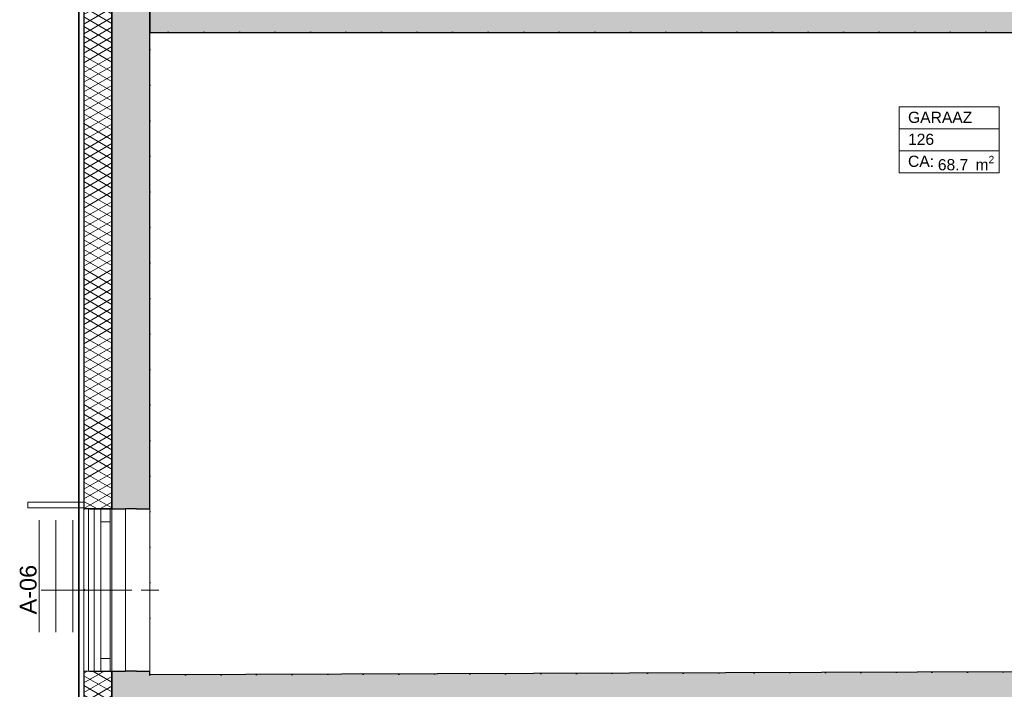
# Model space of a CAD drawing. Header units: millimetres. Extents: x -63554 to 200, y -19084 to 40052.
# Tile 94 of 120: x -63554 to -54757, y 17968 to 23953. Entities that reach past the tile are written whole.
import ezdxf
from ezdxf.enums import TextEntityAlignment as Align

# ---------------------------------------------------------------- set-up
doc = ezdxf.new("R2010")
doc.units = ezdxf.units.MM
doc.header["$MEASUREMENT"] = 0
doc.set_wipeout_variables(frame=1)
for name, pattern in [('Dot & Dashed', [335.138881, 158.75, -88.194444, 0, -88.194437]), ('Dotted', [317.499995, 0, -317.499995]), ('v1', [2800, 1000, -400, 0, -400, 1000, 0]), ('Wipeout_Contour', [1000, 0, -1000])]:
    doc.linetypes.add(name, pattern=pattern)
for name, color, linetype in [('1232_Kandvad vaheseinad', 7, 'Continuous'), ('1241_Välisseinad', 7, 'Continuous'), ('Archicad Windows', 7, 'Continuous'), ('New_014_Ruumi netopind', 7, 'Continuous'), ('New_1241_Välisseinad', 7, 'Continuous'), ('New_1244_Fassaadi varustus', 7, 'Continuous'), ('New_1321_Põranda kattetarindid', 7, 'Continuous'), ('New_Archicad Window Markers', 7, 'Continuous'), ('New_Archicad Windows', 7, 'Continuous')]:
    doc.layers.add(name, color=color, linetype=linetype)
for name, color, linetype, lineweight in [('1232_Kandvad vaheseinad_Pen_No__101', 252, 'Continuous', 13), ('1232_Kandvad vaheseinad_Pen_No__41', 7, 'Continuous', 25), ('1241_Välisseinad_Pen_No__1', 7, 'Continuous', 13), ('1241_Välisseinad_Pen_No__101', 252, 'Continuous', 13), ('1241_Välisseinad_Pen_No__41', 7, 'Continuous', 25), ('Archicad Windows_Pen_No__101', 252, 'Continuous', 13), ('New_1241_Välisseinad_Pen_No__1', 7, 'Continuous', 13), ('New_1241_Välisseinad_Pen_No__101', 252, 'Continuous', 13), ('New_1241_Välisseinad_Pen_No__41', 7, 'Continuous', 25), ('New_1244_Fassaadi varustus_Pen_No__101', 252, 'Continuous', 13), ('New_1321_Põranda kattetarindid_Pen_No__41', 7, 'Continuous', 25), ('New_Archicad Window Markers_Pen_No__1', 7, 'Continuous', 13), ('New_Archicad Window Markers_Pen_No__7', 7, 'Continuous', 35), ('New_Archicad Windows_Pen_No__101', 252, 'Continuous', 13), ('New_Archicad Zone Stamps_Pen_No__1', 7, 'Continuous', 13), ('New_Archicad Zone Stamps_Pen_No__7', 7, 'Continuous', 35)]:
    doc.layers.add(name, color=color, linetype=linetype, lineweight=lineweight)
doc.styles.add('GENERATED_STYLE_1', font='arial.ttf')
doc.styles.add('GENERATED_STYLE_2', font='arial.ttf')
pattern_1 = [(150, (0, 0), (37.5, 64.951905), []), (210, (0, 0), (-37.5, 64.951905), [])]

# ---------------------------------------------------------------- blocks, each defined once
blk = doc.blocks.new('GARAAZ_126_8_1', base_point=(-55248.9, 20972.9))
at = {"layer": 'New_Archicad Zone Stamps_Pen_No__1', "color": 7, "linetype": 'Continuous', "lineweight": 13}
for p, q in [((-54802.2, 23174), (-55695.6, 23174)), ((-55695.6, 23174), (-55695.6, 22584.8)), ((-55695.6, 23174), (-54802.2, 23174)), ((-55695.6, 22977.6), (-55695.6, 23174)), ((-54802.2, 22584.8), (-54802.2, 23174)), ((-54802.2, 23174), (-54802.2, 22977.6)), ((-54802.2, 22977.6), (-55695.6, 22977.6)), ((-55695.6, 22977.6), (-54802.2, 22977.6)), ((-55695.6, 22781.2), (-55695.6, 22977.6)), ((-54802.2, 22977.6), (-54802.2, 22781.2)), ((-54802.2, 22781.2), (-55695.6, 22781.2)), ((-55695.6, 22781.2), (-54802.2, 22781.2)), ((-55695.6, 22584.8), (-55695.6, 22781.2)), ((-54802.2, 22781.2), (-54802.2, 22584.8)), ((-55695.6, 22584.8), (-54802.2, 22584.8)), ((-54802.2, 22584.8), (-55695.6, 22584.8))]:
    blk.add_line(p, q, dxfattribs=at)
at = {"layer": 'New_Archicad Zone Stamps_Pen_No__7', "color": 7, "lineweight": 35, "insert": (-55350.4, 22736), "char_height": 100, "attachment_point": 1, "style": 'GENERATED_STYLE_2'}
blk.add_mtext('\\A1;{\\pql;\\pt0,350;\\fArial|b0|i0|c0|p0;\\W1.000000;68.7\\fArial|b0|i0|c0|p0;\\W1.000000;\\A1{\\H.66x;\\S^  ;}\\fArial|b0|i0|c0|p0;\\W1.000000; m\\fArial|b0|i0|c0|p0;\\W1.000000;\\A1{\\H.66x;\\S2^  ;}}', dxfattribs=at)
at = {"layer": 'New_Archicad Zone Stamps_Pen_No__7', "color": 7, "lineweight": 35, "style": 'GENERATED_STYLE_2'}
for tag, p in [('DUMMY_861', (-54880.8, 23154.4)), ('ROOM_NAME', (-55617.1, 23130.2)), ('ROOM_NUMBER', (-55617.1, 22933.8)), ('DUMMY_862', (-54880.8, 22958)), ('ceilingCode', (-55617.1, 22737.4))]:
    blk.add_attdef(tag, text='', height=100, dxfattribs=at).set_placement(p, align=Align.TOP_LEFT)
blk = doc.blocks.new('Slab_161_1', base_point=(-62390, 18096.4))
at = {"layer": 'New_1321_Põranda kattetarindid_Pen_No__41', "color": 7, "linetype": 'Dotted', "lineweight": 25, "flags": 128}
blk.add_lwpolyline([(-62390, 18096.4), (-50390, 18139.8), (-50390, 23839.8), (-62390, 23839.8)], close=True, dxfattribs=at)
blk = doc.blocks.new('Opening_15_1')
at = {"color": 254, "linetype": 'Wipeout_Contour', "lineweight": 0, "ltscale": 263158.169863}
blk.add_wipeout([(-63030, 18129.8), (-63022, 18129.8), (-63022, 19579.8), (-63030, 19579.8)], dxfattribs=at).dxf.layer = 'New_1241_Välisseinad'
at = {"layer": 'New_1241_Välisseinad_Pen_No__1', "color": 7, "linetype": 'Continuous', "lineweight": 13, "flags": 128}
blk.add_lwpolyline([(-63030, 19579.8), (-63030, 18129.8)], dxfattribs=at)
at = {"color": 254, "linetype": 'Wipeout_Contour', "lineweight": 0, "ltscale": 262503.008763}
blk.add_wipeout([(-62730, 19579.8), (-62980, 19579.8), (-62980, 18129.8), (-62730, 18129.8)], dxfattribs=at).dxf.layer = 'New_1241_Välisseinad'
at = {"layer": 'New_1241_Välisseinad_Pen_No__1', "color": 7, "linetype": 'Dot & Dashed', "lineweight": 13}
blk.add_line((-62650, 18854.8), (-63110, 18854.8), dxfattribs=at)
at = {"layer": 'New_1241_Välisseinad_Pen_No__1', "color": 7, "linetype": 'Continuous', "lineweight": 13, "flags": 128}
for points in [[(-63022, 18129.8), (-63022, 19579.8)], [(-62980, 19579.8), (-62980, 18129.8)], [(-62730, 18129.8), (-62730, 19579.8)], [(-63030, 18129.8), (-63022, 18129.8)], [(-62980, 18129.8), (-62730, 18129.8)]]:
    blk.add_lwpolyline(points, dxfattribs=at)
at = {"layer": 'New_1241_Välisseinad_Pen_No__41', "color": 7, "linetype": 'Continuous', "lineweight": 25, "flags": 128}
for points in [[(-63022, 19579.8), (-63030, 19579.8)], [(-62730, 19579.8), (-62980, 19579.8)]]:
    blk.add_lwpolyline(points, dxfattribs=at)
blk = doc.blocks.new('Opening_27_1')
at = {"color": 254, "linetype": 'Wipeout_Contour', "lineweight": 0, "ltscale": 261373.072338}
blk.add_wipeout([(-62390, 19579.8), (-62730, 19579.8), (-62730, 18129.8), (-62390, 18129.8)], dxfattribs=at).dxf.layer = '1241_Välisseinad'
at = {"layer": '1241_Välisseinad_Pen_No__1', "color": 7, "linetype": 'Dot & Dashed', "lineweight": 13}
blk.add_line((-62310, 18854.8), (-62810, 18854.8), dxfattribs=at)
at = {"layer": '1241_Välisseinad_Pen_No__1', "color": 7, "linetype": 'Continuous', "lineweight": 13, "flags": 128}
for points in [[(-62730, 19579.8), (-62730, 18129.8)], [(-62390, 19579.8), (-62730, 19579.8)], [(-62390, 18129.8), (-62390, 19579.8)], [(-62730, 18129.8), (-62390, 18129.8)]]:
    blk.add_lwpolyline(points, dxfattribs=at)
blk = doc.blocks.new('Wall_10_1', base_point=(-62390, 24239.3))
at = {"layer": '1232_Kandvad vaheseinad_Pen_No__101', "linetype": 'Continuous', "lineweight": 0, "true_color": 0x4c4c4c}
blk.add_hatch(color=251, dxfattribs=at).paths.add_polyline_path([(-62390, 23839.3), (-53790, 23839.3), (-53790, 24239.3), (-62390, 24239.3)])
at = {"layer": '1232_Kandvad vaheseinad_Pen_No__41', "color": 7, "linetype": 'Continuous', "lineweight": 25, "flags": 128}
for points in [[(-53790, 24239.3), (-62390, 24239.3)], [(-62390, 24239.3), (-62390, 23839.3)], [(-53790, 23839.3), (-53790, 24239.3)], [(-62390, 23839.3), (-53790, 23839.3)]]:
    blk.add_lwpolyline(points, dxfattribs=at)
blk = doc.blocks.new('Wall Niche Rectangular 26[11]_1')
at = {"layer": 'New_Archicad Windows_Pen_No__101', "color": 252, "linetype": 'Continuous', "lineweight": 13}
blk.add_line((-63030, 14650.8), (-63030, 14658.8), dxfattribs=at)
at = {"layer": 'New_Archicad Windows_Pen_No__101', "color": 252, "linetype": 'Continuous', "lineweight": 13, "flags": 128}
blk.add_lwpolyline([(-63030, 14650.8), (-63022, 14650.8), (-63022, 14658.8), (-63030, 14658.8)], close=True, dxfattribs=at)
blk = doc.blocks.new('Wall Niche Rectangular 26[12]_1')
at = {"layer": 'New_Archicad Windows_Pen_No__101', "color": 252, "linetype": 'Continuous', "lineweight": 13}
blk.add_line((-63030, 15850.8), (-63030, 15858.8), dxfattribs=at)
at = {"layer": 'New_Archicad Windows_Pen_No__101', "color": 252, "linetype": 'Continuous', "lineweight": 13, "flags": 128}
blk.add_lwpolyline([(-63030, 15850.8), (-63022, 15850.8), (-63022, 15858.8), (-63030, 15858.8)], close=True, dxfattribs=at)
blk = doc.blocks.new('Wall Niche Rectangular 26[13]_1')
at = {"layer": 'New_Archicad Windows_Pen_No__101', "color": 252, "linetype": 'Continuous', "lineweight": 13}
blk.add_line((-63030, 17050.8), (-63030, 17058.8), dxfattribs=at)
at = {"layer": 'New_Archicad Windows_Pen_No__101', "color": 252, "linetype": 'Continuous', "lineweight": 13, "flags": 128}
blk.add_lwpolyline([(-63030, 17050.8), (-63022, 17050.8), (-63022, 17058.8), (-63030, 17058.8)], close=True, dxfattribs=at)
blk = doc.blocks.new('Wall Niche Rectangular 26[14]_1')
at = {"layer": 'New_Archicad Windows_Pen_No__101', "color": 252, "linetype": 'Continuous', "lineweight": 13}
blk.add_line((-63030, 11499.8), (-63030, 18129.8), dxfattribs=at)
at = {"layer": 'New_Archicad Windows_Pen_No__101', "color": 252, "linetype": 'Continuous', "lineweight": 13, "flags": 128}
blk.add_lwpolyline([(-63030, 11499.8), (-63022, 11499.8), (-63022, 18129.8), (-63030, 18129.8)], close=True, dxfattribs=at)
blk = doc.blocks.new('Wall Niche Rectangular 26[15]_1')
at = {"layer": 'New_Archicad Windows_Pen_No__101', "color": 252, "linetype": 'Continuous', "lineweight": 13}
blk.add_line((-63030, 11499.8), (-63030, 18129.8), dxfattribs=at)
at = {"layer": 'New_Archicad Windows_Pen_No__101', "color": 252, "linetype": 'Continuous', "lineweight": 13, "flags": 128}
blk.add_lwpolyline([(-63030, 11499.8), (-63022, 11499.8), (-63022, 18129.8), (-63030, 18129.8)], close=True, dxfattribs=at)
blk = doc.blocks.new('Wall_94_1', base_point=(-62730, 11799.8))
at = {"layer": 'New_1241_Välisseinad_Pen_No__101', "linetype": 'Continuous', "lineweight": 13}
h = blk.add_hatch(dxfattribs=at)
h.set_pattern_fill('BATT_INSULATION_0001', color=252, style=0, pattern_type=2)
h.set_pattern_definition(pattern_1)
h.paths.add_polyline_path([(-62980, 18129.8), (-62980, 13579.8), (-62730, 13579.8), (-62730, 18129.8)])
h = blk.add_hatch(dxfattribs=at)
h.set_pattern_fill('BATT_INSULATION_0001', color=252, style=0, pattern_type=2)
h.set_pattern_definition(pattern_1)
h.paths.add_polyline_path([(-62980, 11799.8), (-62730, 11799.8), (-62730, 12129.8), (-62980, 12129.8)])
h = blk.add_hatch(dxfattribs=at)
h.set_pattern_fill('BATT_INSULATION_0001', color=252, style=0, pattern_type=2)
h.set_pattern_definition(pattern_1)
h.paths.add_polyline_path([(-62730, 11799.8), (-62980, 11549.8), (-62730, 11549.8)])
h = blk.add_hatch(dxfattribs=at)
h.set_pattern_fill('BATT_INSULATION_0001', color=252, style=0, pattern_type=2)
h.set_pattern_definition(pattern_1)
h.paths.add_polyline_path([(-62730, 11799.8), (-62980, 11799.8), (-62980, 11549.8)])
at = {"layer": 'New_1241_Välisseinad_Pen_No__41', "color": 7, "linetype": 'Continuous', "lineweight": 25}
for p, q in [((-62980, 18129.8), (-62980, 13579.8)), ((-62980, 12129.8), (-62980, 11799.8)), ((-62980, 11799.8), (-62980, 11549.8)), ((-62980, 11549.8), (-62730, 11549.8))]:
    blk.add_line(p, q, dxfattribs=at)
at = {"layer": 'New_1241_Välisseinad_Pen_No__41', "color": 7, "linetype": 'Continuous', "lineweight": 25, "flags": 128}
for points in [[(-62730, 13579.8), (-62730, 18129.8)], [(-62730, 11799.8), (-62730, 12129.8)]]:
    blk.add_lwpolyline(points, dxfattribs=at)
at = {"layer": 'New_Archicad Windows', "color": 252, "linetype": 'Continuous', "lineweight": 13}
for name in ['Wall Niche Rectangular 26[14]_1', 'Wall Niche Rectangular 26[15]_1', 'Wall Niche Rectangular 26[13]_1', 'Wall Niche Rectangular 26[12]_1', 'Wall Niche Rectangular 26[11]_1']:
    blk.add_blockref(name, (0, 0), dxfattribs=at)
blk = doc.blocks.new('Wall Niche Rectangular 26[161]_1')
at = {"layer": 'New_Archicad Windows_Pen_No__101', "color": 252, "linetype": 'Continuous', "lineweight": 13}
blk.add_line((-63030, 23050.8), (-63030, 23058.8), dxfattribs=at)
at = {"layer": 'New_Archicad Windows_Pen_No__101', "color": 252, "linetype": 'Continuous', "lineweight": 13, "flags": 128}
blk.add_lwpolyline([(-63030, 23050.8), (-63022, 23050.8), (-63022, 23058.8), (-63030, 23058.8)], close=True, dxfattribs=at)
blk = doc.blocks.new('Wall Niche Rectangular 26[162]_1')
at = {"layer": 'New_Archicad Windows_Pen_No__101', "color": 252, "linetype": 'Continuous', "lineweight": 13}
blk.add_line((-63030, 21850.8), (-63030, 21858.8), dxfattribs=at)
at = {"layer": 'New_Archicad Windows_Pen_No__101', "color": 252, "linetype": 'Continuous', "lineweight": 13, "flags": 128}
blk.add_lwpolyline([(-63030, 21850.8), (-63022, 21850.8), (-63022, 21858.8), (-63030, 21858.8)], close=True, dxfattribs=at)
blk = doc.blocks.new('Wall Niche Rectangular 26[163]_1')
at = {"layer": 'New_Archicad Windows_Pen_No__101', "color": 252, "linetype": 'Continuous', "lineweight": 13}
blk.add_line((-63030, 20650.8), (-63030, 20658.8), dxfattribs=at)
at = {"layer": 'New_Archicad Windows_Pen_No__101', "color": 252, "linetype": 'Continuous', "lineweight": 13, "flags": 128}
blk.add_lwpolyline([(-63030, 20650.8), (-63022, 20650.8), (-63022, 20658.8), (-63030, 20658.8)], close=True, dxfattribs=at)
blk = doc.blocks.new('Wall Niche Rectangular 26[164]_1')
at = {"layer": 'New_Archicad Windows_Pen_No__101', "color": 252, "linetype": 'Continuous', "lineweight": 13}
blk.add_line((-63030, 19579.8), (-63030, 24129.3), dxfattribs=at)
at = {"layer": 'New_Archicad Windows_Pen_No__101', "color": 252, "linetype": 'Continuous', "lineweight": 13, "flags": 128}
blk.add_lwpolyline([(-63030, 19579.8), (-63022, 19579.8), (-63022, 24129.3), (-63030, 24129.3)], close=True, dxfattribs=at)
blk = doc.blocks.new('Wall Niche Rectangular 26[165]_1')
at = {"layer": 'New_Archicad Windows_Pen_No__101', "color": 252, "linetype": 'Continuous', "lineweight": 13}
blk.add_line((-63030, 19579.8), (-63030, 24129.3), dxfattribs=at)
at = {"layer": 'New_Archicad Windows_Pen_No__101', "color": 252, "linetype": 'Continuous', "lineweight": 13, "flags": 128}
blk.add_lwpolyline([(-63030, 19579.8), (-63022, 19579.8), (-63022, 24129.3), (-63030, 24129.3)], close=True, dxfattribs=at)
blk = doc.blocks.new('Wall_107_1', base_point=(-62730, 18129.8))
at = {"layer": 'New_1241_Välisseinad_Pen_No__101', "linetype": 'Continuous', "lineweight": 13}
h = blk.add_hatch(dxfattribs=at)
h.set_pattern_fill('BATT_INSULATION_0001', color=252, style=0, pattern_type=2)
h.set_pattern_definition(pattern_1)
h.paths.add_polyline_path([(-62980, 24129.3), (-62980, 19579.8), (-62730, 19579.8), (-62730, 24129.3)])
at = {"layer": 'New_1241_Välisseinad_Pen_No__41', "color": 7, "linetype": 'Continuous', "lineweight": 25}
blk.add_line((-62980, 24129.3), (-62980, 19579.8), dxfattribs=at)
at = {"layer": 'New_1241_Välisseinad_Pen_No__41', "color": 7, "linetype": 'Continuous', "lineweight": 25, "flags": 128}
blk.add_lwpolyline([(-62730, 19579.8), (-62730, 24129.3)], dxfattribs=at)
at = {"layer": 'New_Archicad Windows', "color": 252, "linetype": 'Continuous', "lineweight": 13}
for name in ['Wall Niche Rectangular 26[164]_1', 'Wall Niche Rectangular 26[165]_1', 'Wall Niche Rectangular 26[161]_1', 'Wall Niche Rectangular 26[162]_1', 'Wall Niche Rectangular 26[163]_1']:
    blk.add_blockref(name, (0, 0), dxfattribs=at)
blk = doc.blocks.new('Wall_149_1', base_point=(-62390, 12099.8))
at = {"layer": '1241_Välisseinad_Pen_No__101', "linetype": 'Continuous', "lineweight": 0, "true_color": 0x4c4c4c}
for points in [[(-62390, 18096.4), (-62730, 18096.4), (-62730, 13579.8), (-62390, 13579.8)], [(-62390, 12129.8), (-62730, 12129.8), (-62730, 12099.8), (-62390, 12099.8)], [(-62730, 11799.8), (-62390, 11799.8), (-62390, 12099.8)], [(-62730, 12099.8), (-62730, 11799.8), (-62390, 12099.8)]]:
    blk.add_hatch(color=251, dxfattribs=at).paths.add_polyline_path(points)
at = {"layer": '1241_Välisseinad_Pen_No__41', "color": 7, "linetype": 'Continuous', "lineweight": 25, "flags": 128}
for points in [[(-62730, 18096.4), (-62730, 13579.8)], [(-62390, 13579.8), (-62390, 17796.4)], [(-62730, 12129.8), (-62730, 11799.8)], [(-62390, 12099.8), (-62390, 12129.8)], [(-62730, 11799.8), (-62390, 11799.8)]]:
    blk.add_lwpolyline(points, dxfattribs=at)
blk = doc.blocks.new('Wall_159_1', base_point=(-62390, 18096.4))
at = {"layer": '1241_Välisseinad_Pen_No__101', "linetype": 'Continuous', "lineweight": 0, "true_color": 0x4c4c4c}
for points in [[(-62390, 24129.3), (-62730, 24129.3), (-62730, 19579.8), (-62390, 19579.8)], [(-62730, 18096.4), (-62390, 18096.4), (-62390, 18129.8), (-62730, 18129.8)]]:
    blk.add_hatch(color=251, dxfattribs=at).paths.add_polyline_path(points)
at = {"layer": '1241_Välisseinad_Pen_No__41', "color": 7, "linetype": 'Continuous', "lineweight": 25, "flags": 128}
for points in [[(-62390, 24129.3), (-62730, 24129.3)], [(-62730, 24129.3), (-62730, 19579.8)], [(-62390, 19579.8), (-62390, 24129.3)], [(-62730, 18129.8), (-62730, 18096.4)], [(-62390, 18096.4), (-62390, 18129.8)]]:
    blk.add_lwpolyline(points, dxfattribs=at)
blk = doc.blocks.new('Solar Shade Straight 17[11]_1', base_point=(-62965, 19579.8))
at = {"layer": 'New_1244_Fassaadi varustus_Pen_No__101', "color": 252, "linetype": 'Continuous', "lineweight": 13, "flags": 128}
blk.add_lwpolyline([(-62890, 19579.8), (-62890, 18129.8), (-62940, 18129.8), (-62940, 19579.8)], close=True, dxfattribs=at)
blk = doc.blocks.new('Solar Shade Straight 17[25]_1', base_point=(-62980, 19604.8))
at = {"layer": 'New_1244_Fassaadi varustus_Pen_No__101', "color": 252, "linetype": 'v1', "lineweight": 13}
for p, q in [((-63380, 19479.8), (-63380, 18179.8)), ((-63230, 19479.8), (-63230, 18179.8)), ((-63080, 19479.8), (-63080, 18179.8))]:
    blk.add_line(p, q, dxfattribs=at)
blk = doc.blocks.new('Solar Shade Straight 17[30]_1', base_point=(-62980, 19665.2))
at = {"layer": 'New_1244_Fassaadi varustus_Pen_No__101', "color": 252, "linetype": 'Continuous', "lineweight": 13, "flags": 128}
blk.add_lwpolyline([(-62980, 19590.2), (-63480, 19590.2), (-63480, 19640.2), (-62980, 19640.2)], close=True, dxfattribs=at)
blk = doc.blocks.new('W Marker 26_10')
at = {"layer": 'New_Archicad Window Markers_Pen_No__1', "color": 7, "linetype": 'Continuous', "lineweight": 13}
blk.add_line((0, -752.1), (0, 50), dxfattribs=at)
at = {"layer": 'New_Archicad Window Markers_Pen_No__7', "color": 7, "lineweight": 35, "insert": (217.3, -791.4), "char_height": 150, "attachment_point": 7, "rotation": 180, "style": 'GENERATED_STYLE_1'}
blk.add_mtext('\\A1;{\\pql;\\pt0;\\fArial|b0|i0|c0|p0;\\W1.000000;A-06\\fArial|b0|i0|c0|p0;\\W1.000000;\\fArial|b0|i0|c0|p0;\\W1.000000;\\fArial|b0|i0|c0|p0;\\W1.000000;}', dxfattribs=at)
blk = doc.blocks.new('Window 26[298]_1')
at = {"layer": 'New_Archicad Windows_Pen_No__101', "color": 252, "linetype": 'Continuous', "lineweight": 13}
for p, q in [((-62980, 18129.8), (-62980, 19579.8)), ((-62980, 19579.8), (-62972, 19579.8)), ((-62980, 19579.8), (-62972, 19579.8)), ((-62980, 19579.8), (-62972, 19579.8)), ((-62930, 19579.8), (-62830, 19579.8)), ((-62930, 19579.8), (-62830, 19579.8)), ((-62930, 19579.8), (-62830, 19579.8)), ((-62830, 19579.8), (-62830, 19464.8)), ((-62830, 19579.8), (-62745, 19579.8)), ((-62830, 19579.8), (-62745, 19579.8)), ((-62745, 19464.8), (-62745, 19579.8)), ((-62745, 19579.8), (-62630, 19579.8)), ((-62745, 19579.8), (-62630, 19579.8)), ((-62630, 19579.8), (-62610, 19579.8)), ((-62630, 19579.8), (-62610, 19579.8)), ((-62610, 18129.8), (-62610, 19579.8)), ((-62830, 19464.8), (-62745, 19464.8)), ((-62830, 19464.8), (-62830, 18244.8)), ((-62745, 18244.8), (-62745, 19464.8)), ((-62745, 18244.8), (-62830, 18244.8)), ((-62830, 18244.8), (-62830, 18129.8)), ((-62745, 18129.8), (-62745, 18244.8)), ((-62980, 18129.8), (-62972, 18129.8)), ((-62980, 18129.8), (-62972, 18129.8)), ((-62980, 18129.8), (-62972, 18129.8)), ((-62930, 18129.8), (-62830, 18129.8)), ((-62930, 18129.8), (-62830, 18129.8)), ((-62930, 18129.8), (-62830, 18129.8)), ((-62830, 18129.8), (-62745, 18129.8)), ((-62830, 18129.8), (-62745, 18129.8)), ((-62745, 18129.8), (-62630, 18129.8)), ((-62745, 18129.8), (-62630, 18129.8)), ((-62630, 18129.8), (-62610, 18129.8)), ((-62630, 18129.8), (-62610, 18129.8))]:
    blk.add_line(p, q, dxfattribs=at)
at = {"layer": 'New_Archicad Window Markers', "color": 7, "lineweight": 13, "zscale": 1000, "rotation": 270}
blk.add_blockref('W Marker 26_10', (-62610, 18854.8), dxfattribs=at)
blk = doc.blocks.new('Wall Niche Rectangular 26[299]_1')
at = {"layer": 'New_Archicad Windows_Pen_No__101', "color": 252, "linetype": 'Continuous', "lineweight": 13}
blk.add_line((-62980, 18850.8), (-62980, 18858.8), dxfattribs=at)
at = {"layer": 'New_Archicad Windows_Pen_No__101', "color": 252, "linetype": 'Continuous', "lineweight": 13, "flags": 128}
blk.add_lwpolyline([(-62980, 18850.8), (-62972, 18850.8), (-62972, 18858.8), (-62980, 18858.8)], close=True, dxfattribs=at)
blk = doc.blocks.new('Wall_212_1', base_point=(-62610, 19579.8))
at = {"layer": 'New_1241_Välisseinad_Pen_No__41', "color": 7, "linetype": 'Continuous', "lineweight": 25}
for p, q in [((-62980, 19579.8), (-62972, 19579.8)), ((-62980, 19579.8), (-62972, 19579.8)), ((-62930, 19579.8), (-62830, 19579.8)), ((-62930, 19579.8), (-62830, 19579.8)), ((-62830, 19579.8), (-62745, 19579.8)), ((-62745, 19579.8), (-62630, 19579.8)), ((-62630, 19579.8), (-62610, 19579.8)), ((-62980, 18129.8), (-62972, 18129.8)), ((-62980, 18129.8), (-62972, 18129.8)), ((-62930, 18129.8), (-62830, 18129.8)), ((-62930, 18129.8), (-62830, 18129.8)), ((-62830, 18129.8), (-62745, 18129.8)), ((-62745, 18129.8), (-62630, 18129.8)), ((-62630, 18129.8), (-62610, 18129.8))]:
    blk.add_line(p, q, dxfattribs=at)
at = {"layer": 'New_Archicad Windows', "color": 252, "linetype": 'Continuous', "lineweight": 13}
for name in ['Window 26[298]_1', 'Wall Niche Rectangular 26[299]_1']:
    blk.add_blockref(name, (0, 0), dxfattribs=at)
blk = doc.blocks.new('Simple Window Opening[309]_1')
at = {"layer": 'Archicad Windows_Pen_No__101', "color": 252, "linetype": 'Continuous', "lineweight": 13}
for p, q in [((-62510, 19579.8), (-62610, 19579.8)), ((-62610, 18129.8), (-62610, 19579.8)), ((-62510, 19579.8), (-62390, 19579.8)), ((-62390, 18129.8), (-62390, 19579.8)), ((-62510, 18129.8), (-62610, 18129.8)), ((-62510, 18129.8), (-62390, 18129.8))]:
    blk.add_line(p, q, dxfattribs=at)
blk = doc.blocks.new('Wall_219_1', base_point=(-62390, 19579.8))
at = {"layer": '1241_Välisseinad_Pen_No__41', "color": 7, "linetype": 'Continuous', "lineweight": 25}
for p, q in [((-62510, 19579.8), (-62610, 19579.8)), ((-62510, 19579.8), (-62390, 19579.8)), ((-62510, 18129.8), (-62610, 18129.8)), ((-62510, 18129.8), (-62390, 18129.8))]:
    blk.add_line(p, q, dxfattribs=at)
at = {"layer": 'Archicad Windows', "color": 252, "linetype": 'Continuous', "lineweight": 13}
blk.add_blockref('Simple Window Opening[309]_1', (0, 0), dxfattribs=at)
blk = doc.blocks.new('Wall_222_1', base_point=(-62390, 18096.4))
at = {"layer": '1232_Kandvad vaheseinad_Pen_No__101', "linetype": 'Continuous', "lineweight": 0, "true_color": 0x4c4c4c}
blk.add_hatch(color=251, dxfattribs=at).paths.add_polyline_path([(-62390, 17796.4), (-50389.4, 17839.8), (-50390.5, 18139.8), (-62390, 18096.4)])
at = {"layer": '1232_Kandvad vaheseinad_Pen_No__41', "color": 7, "linetype": 'Continuous', "lineweight": 25, "flags": 128}
blk.add_lwpolyline([(-50390.5, 18139.8), (-62390, 18096.4)], dxfattribs=at)

msp = doc.modelspace()

# ---------------------------------------------------------------- linework, layer by layer
at = {"layer": 'New_014_Ruumi netopind', "color": 254, "linetype": 'Continuous', "lineweight": 0, "true_color": 0xfdf2d0, "flags": 128}
msp.add_lwpolyline([(-53790, 23839.3), (-62390, 23839.3), (-62390, 19579.8), (-62390, 18129.8), (-62390, 18096.4), (-50390, 18139.8), (-50390, 23839.8), (-53790, 23839.8)], close=True, dxfattribs=at)

# ---------------------------------------------------------------- block references
at = {"layer": '1232_Kandvad vaheseinad', "color": 7, "lineweight": 25}
msp.add_blockref('Wall_10_1', (-62390, 24239.3), dxfattribs=at)
at = {"layer": '1241_Välisseinad', "color": 7, "linetype": 'Continuous', "lineweight": 13}
msp.add_blockref('Opening_15_1', (0, 0), dxfattribs=at)
at = {"layer": 'New_014_Ruumi netopind', "color": 252, "linetype": 'Continuous', "lineweight": 13}
msp.add_blockref('GARAAZ_126_8_1', (-55248.9, 20972.9), dxfattribs=at).add_auto_attribs({'ROOM_NAME': 'GARAAZ', 'ROOM_NUMBER': '126', 'ceilingCode': 'CA: '})
at = {"layer": 'New_1321_Põranda kattetarindid', "color": 7, "linetype": 'Dotted', "lineweight": 25}
msp.add_blockref('Slab_161_1', (-62390, 18096.4), dxfattribs=at)

# ---------------------------------------------------------------- next in the draw order: block references
at = {"layer": '1241_Välisseinad', "color": 7, "linetype": 'Continuous', "lineweight": 13}
msp.add_blockref('Opening_27_1', (0, 0), dxfattribs=at)
at = {"layer": 'New_1244_Fassaadi varustus', "color": 252, "linetype": 'Continuous', "lineweight": 13}
for name, p in [('Solar Shade Straight 17[30]_1', (-62980, 19665.2)), ('Solar Shade Straight 17[11]_1', (-62965, 19579.8)), ('Solar Shade Straight 17[25]_1', (-62980, 19604.8))]:
    msp.add_blockref(name, p, dxfattribs=at)

# ---------------------------------------------------------------- next in the draw order: block references
at = {"layer": '1232_Kandvad vaheseinad', "color": 7, "lineweight": 25}
msp.add_blockref('Wall_222_1', (-62390, 18096.4), dxfattribs=at)
at = {"layer": '1241_Välisseinad', "color": 7, "lineweight": 25}
for name, p in [('Wall_159_1', (-62390, 18096.4)), ('Wall_219_1', (-62390, 19579.8)), ('Wall_149_1', (-62390, 12099.8))]:
    msp.add_blockref(name, p, dxfattribs=at)
at = {"layer": 'New_1241_Välisseinad', "color": 7, "lineweight": 25}
for name, p in [('Wall_107_1', (-62730, 18129.8)), ('Wall_212_1', (-62610, 19579.8)), ('Wall_94_1', (-62730, 11799.8))]:
    msp.add_blockref(name, p, dxfattribs=at)

doc.saveas('drawing.dxf')
